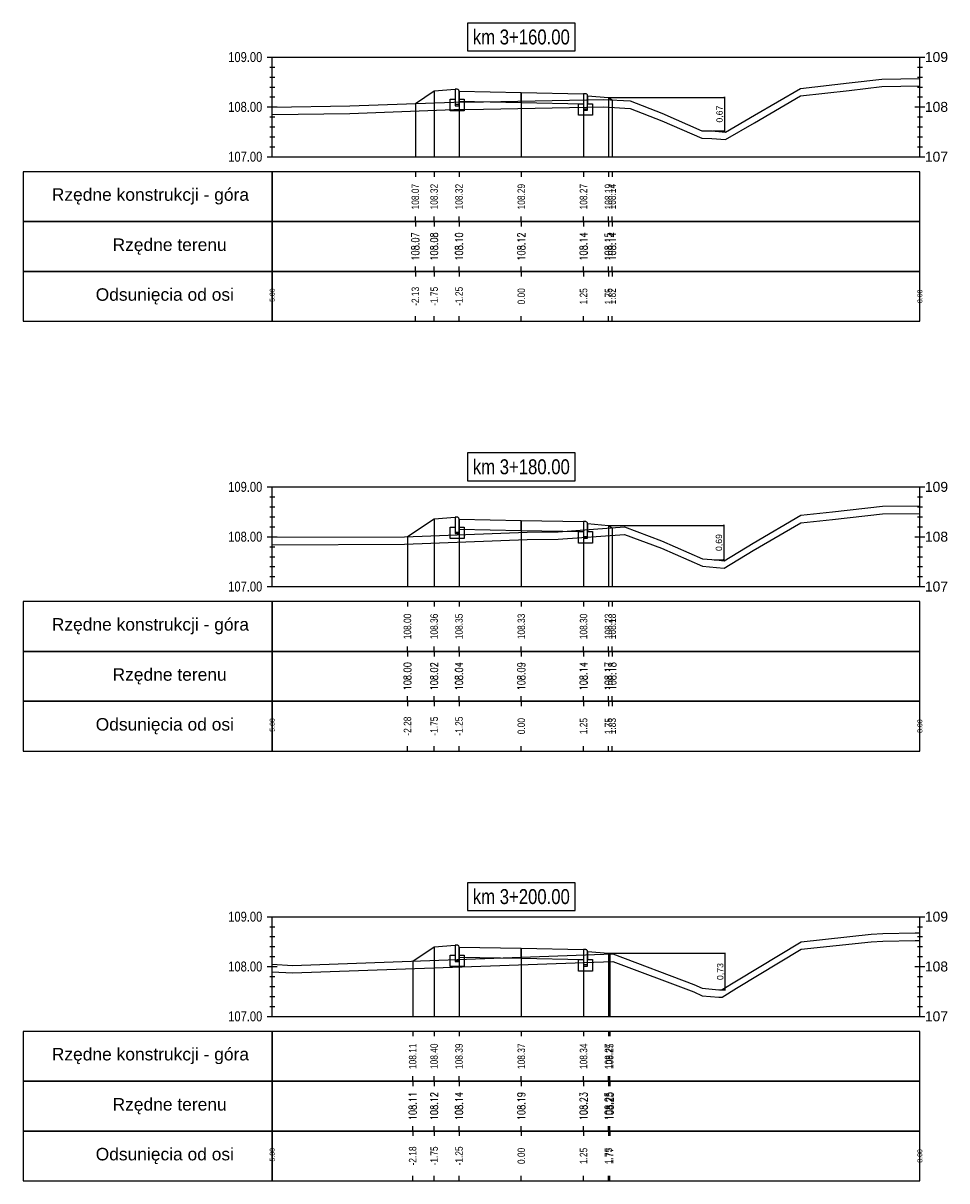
# Model space of a CAD drawing. Extents: x 7537626 to 7538805, y 5722894 to 5725486.
# Tile 61 of 90: x 7538498 to 7538517, y 5725387 to 5725410. Entities that reach past the tile are written whole.
import ezdxf

# ---------------------------------------------------------------- set-up
doc = ezdxf.new("R2010")
doc.units = 0
doc.header["$PDMODE"] = 35
doc.header["$PDSIZE"] = 0.3
for name, color, linetype in [('C-DROGI-PROFILE', 7, 'Continuous'), ('C-DROGI-PROFILE-ETYKIETY', 7, 'Continuous'), ('C-DROGI-PRZEKROJE-ETYKIETY', 7, 'Continuous'), ('C-POPRZECZKA-przekrój', 2, 'Continuous'), ('C-POPRZECZKA-widok', 1, 'Continuous')]:
    doc.layers.add(name, color=color, linetype=linetype)
for name, color, linetype, true_color in [('C-humus', 7, 'Continuous', 0x003df5), ('C-Teren', 7, 'Continuous', 0x005716), ('poprzeczki', 7, 'Continuous', 0x0000d6)]:
    doc.layers.add(name, color=color, linetype=linetype, true_color=true_color)
doc.styles.add('2mm08', font='arial.ttf', dxfattribs={"width": 0.8})
doc.styles.add('opis_50', font='arial.ttf', dxfattribs={"height": 0.125})
doc.styles.get("Standard").update_dxf_attribs({"font": 'arial.ttf'})
doc.dimstyles.new('OPIS_50', dxfattribs={"dimscale": 0.5, "dimtxt": 0.125, "dimasz": 0.25, "dimexe": 0.1, "dimexo": 0.15, "dimgap": 0.1, "dimtad": 1, "dimzin": 0, "dimtxsty": 'opis_50', "dimblk": 'ARCHTICK', "dimcen": 0.15, "dimdle": 0.1, "dimaunit": 2, "dimadec": 4, "dimazin": 0, "dimtfac": 1, "dimtmove": 0, "dimatfit": 3, "dimfxl": 1, "dimarcsym": 0})

# ---------------------------------------------------------------- blocks, each defined once
blk = doc.blocks.new('_ArchTick')
at = {"color": 0, "linetype": 'ByBlock', "const_width": 0.15}
blk.add_lwpolyline([(-0.5, -0.5), (0.5, 0.5)], dxfattribs=at)
blk = doc.blocks.new('*D155')
at = {"layer": 'Defpoints', "color": 0, "transparency": 16777216}
for p in [(7538510.068, 5725408.531), (7538512.141, 5725407.859), (7538512.393, 5725407.859)]:
    blk.add_point(p, dxfattribs=at)
at = {"layer": 'poprzeczki', "color": 0, "lineweight": -2, "transparency": 16777216}
for p, q in [((7538510.083, 5725408.531), (7538512.403, 5725408.531)), ((7538512.393, 5725408.541), (7538512.393, 5725407.849)), ((7538512.156, 5725407.859), (7538512.403, 5725407.859))]:
    blk.add_line(p, q, dxfattribs=at)
at = {"layer": 'poprzeczki', "color": 0, "lineweight": -2, "transparency": 16777216, "xscale": 0.025, "yscale": 0.025, "zscale": 0.025}
for p, rotation in [((7538512.393, 5725408.531), 90), ((7538512.393, 5725407.859), 270)]:
    blk.add_blockref('_ArchTick', p, dxfattribs=dict(at, rotation=rotation))
at = {"layer": 'poprzeczki', "color": 0, "transparency": 16777216, "insert": (7538512.308, 5725408.195), "char_height": 0.125, "attachment_point": 5, "rotation": 90, "style": 'opis_50'}
blk.add_mtext('0,67', dxfattribs=at)
blk = doc.blocks.new('*D156')
at = {"layer": 'Defpoints', "color": 0, "transparency": 16777216}
for p in [(7538510.068, 5725399.943), (7538512.177, 5725399.254), (7538512.38, 5725399.254)]:
    blk.add_point(p, dxfattribs=at)
at = {"layer": 'poprzeczki', "color": 0, "lineweight": -2, "transparency": 16777216}
for p, q in [((7538510.083, 5725399.943), (7538512.39, 5725399.943)), ((7538512.38, 5725399.953), (7538512.38, 5725399.244)), ((7538512.192, 5725399.254), (7538512.39, 5725399.254))]:
    blk.add_line(p, q, dxfattribs=at)
at = {"layer": 'poprzeczki', "color": 0, "lineweight": -2, "transparency": 16777216, "xscale": 0.025, "yscale": 0.025, "zscale": 0.025}
for p, rotation in [((7538512.38, 5725399.943), 90), ((7538512.38, 5725399.254), 270)]:
    blk.add_blockref('_ArchTick', p, dxfattribs=dict(at, rotation=rotation))
at = {"layer": 'poprzeczki', "color": 0, "transparency": 16777216, "insert": (7538512.295, 5725399.598), "char_height": 0.125, "attachment_point": 5, "rotation": 90, "style": 'opis_50'}
blk.add_mtext('0,69', dxfattribs=at)
blk = doc.blocks.new('*D157')
at = {"layer": 'Defpoints', "color": 0, "transparency": 16777216}
for p in [(7538510.068, 5725391.356), (7538512.282, 5725390.622), (7538512.406, 5725390.622)]:
    blk.add_point(p, dxfattribs=at)
at = {"layer": 'poprzeczki', "color": 0, "lineweight": -2, "transparency": 16777216}
for p, q in [((7538510.083, 5725391.356), (7538512.416, 5725391.356)), ((7538512.406, 5725391.366), (7538512.406, 5725390.612)), ((7538512.297, 5725390.622), (7538512.416, 5725390.622))]:
    blk.add_line(p, q, dxfattribs=at)
at = {"layer": 'poprzeczki', "color": 0, "lineweight": -2, "transparency": 16777216, "xscale": 0.025, "yscale": 0.025, "zscale": 0.025}
for p, rotation in [((7538512.406, 5725391.356), 90), ((7538512.406, 5725390.622), 270)]:
    blk.add_blockref('_ArchTick', p, dxfattribs=dict(at, rotation=rotation))
at = {"layer": 'poprzeczki', "color": 0, "transparency": 16777216, "insert": (7538512.321, 5725390.989), "char_height": 0.125, "attachment_point": 5, "rotation": 90, "style": 'opis_50'}
blk.add_mtext('0,73', dxfattribs=at)

msp = doc.modelspace()

# ---------------------------------------------------------------- linework, layer by layer
at = {"layer": 'C-DROGI-PROFILE', "color": 7, "linetype": 'Continuous', "lineweight": -3}
for p, q in [((7538506.191, 5725407.039), (7538506.191, 5725406.939)), ((7538506.568, 5725407.039), (7538506.568, 5725406.939)), ((7538507.068, 5725407.039), (7538507.068, 5725406.939)), ((7538508.318, 5725407.039), (7538508.318, 5725406.939)), ((7538509.568, 5725407.039), (7538509.568, 5725406.939)), ((7538510.068, 5725407.039), (7538510.068, 5725406.939)), ((7538510.143, 5725407.039), (7538510.143, 5725406.939)), ((7538506.191, 5725406.039), (7538506.191, 5725406.139)), ((7538506.568, 5725406.039), (7538506.568, 5725406.139)), ((7538507.068, 5725406.039), (7538507.068, 5725406.139)), ((7538508.318, 5725406.039), (7538508.318, 5725406.139)), ((7538509.568, 5725406.039), (7538509.568, 5725406.139)), ((7538510.068, 5725406.039), (7538510.068, 5725406.139)), ((7538510.143, 5725406.039), (7538510.143, 5725406.139)), ((7538506.191, 5725406.039), (7538506.191, 5725405.939)), ((7538506.568, 5725406.039), (7538506.568, 5725405.939)), ((7538507.068, 5725406.039), (7538507.068, 5725405.939)), ((7538508.318, 5725406.039), (7538508.318, 5725405.939)), ((7538509.568, 5725406.039), (7538509.568, 5725405.939)), ((7538510.068, 5725406.039), (7538510.068, 5725405.939)), ((7538510.143, 5725406.039), (7538510.143, 5725405.939)), ((7538506.191, 5725405.039), (7538506.191, 5725405.139)), ((7538506.568, 5725405.039), (7538506.568, 5725405.139)), ((7538507.068, 5725405.039), (7538507.068, 5725405.139)), ((7538508.318, 5725405.039), (7538508.318, 5725405.139)), ((7538509.568, 5725405.039), (7538509.568, 5725405.139)), ((7538510.068, 5725405.039), (7538510.068, 5725405.139)), ((7538510.143, 5725405.039), (7538510.143, 5725405.139)), ((7538506.191, 5725405.039), (7538506.191, 5725404.939)), ((7538506.568, 5725405.039), (7538506.568, 5725404.939)), ((7538507.068, 5725405.039), (7538507.068, 5725404.939)), ((7538508.318, 5725405.039), (7538508.318, 5725404.939)), ((7538509.568, 5725405.039), (7538509.568, 5725404.939)), ((7538510.068, 5725405.039), (7538510.068, 5725404.939)), ((7538510.143, 5725405.039), (7538510.143, 5725404.939)), ((7538506.191, 5725404.039), (7538506.191, 5725404.139)), ((7538506.568, 5725404.039), (7538506.568, 5725404.139)), ((7538507.068, 5725404.039), (7538507.068, 5725404.139)), ((7538508.318, 5725404.039), (7538508.318, 5725404.139)), ((7538509.568, 5725404.039), (7538509.568, 5725404.139)), ((7538510.068, 5725404.039), (7538510.068, 5725404.139)), ((7538510.143, 5725404.039), (7538510.143, 5725404.139)), ((7538506.033, 5725398.414), (7538506.033, 5725398.314)), ((7538506.568, 5725398.414), (7538506.568, 5725398.314)), ((7538507.068, 5725398.414), (7538507.068, 5725398.314)), ((7538508.318, 5725398.414), (7538508.318, 5725398.314)), ((7538509.568, 5725398.414), (7538509.568, 5725398.314)), ((7538510.068, 5725398.414), (7538510.068, 5725398.314)), ((7538510.144, 5725398.414), (7538510.144, 5725398.314)), ((7538506.033, 5725397.414), (7538506.033, 5725397.514)), ((7538506.568, 5725397.414), (7538506.568, 5725397.514)), ((7538507.068, 5725397.414), (7538507.068, 5725397.514)), ((7538508.318, 5725397.414), (7538508.318, 5725397.514)), ((7538509.568, 5725397.414), (7538509.568, 5725397.514)), ((7538510.068, 5725397.414), (7538510.068, 5725397.514)), ((7538510.144, 5725397.414), (7538510.144, 5725397.514)), ((7538506.033, 5725397.414), (7538506.033, 5725397.314)), ((7538506.568, 5725397.414), (7538506.568, 5725397.314)), ((7538507.068, 5725397.414), (7538507.068, 5725397.314)), ((7538508.318, 5725397.414), (7538508.318, 5725397.314)), ((7538509.568, 5725397.414), (7538509.568, 5725397.314)), ((7538510.068, 5725397.414), (7538510.068, 5725397.314)), ((7538510.144, 5725397.414), (7538510.144, 5725397.314)), ((7538506.033, 5725396.414), (7538506.033, 5725396.514)), ((7538506.033, 5725396.414), (7538506.033, 5725396.314)), ((7538506.568, 5725396.414), (7538506.568, 5725396.514)), ((7538506.568, 5725396.414), (7538506.568, 5725396.314)), ((7538507.068, 5725396.414), (7538507.068, 5725396.514)), ((7538507.068, 5725396.414), (7538507.068, 5725396.314)), ((7538508.318, 5725396.414), (7538508.318, 5725396.514)), ((7538508.318, 5725396.414), (7538508.318, 5725396.314)), ((7538509.568, 5725396.414), (7538509.568, 5725396.514)), ((7538509.568, 5725396.414), (7538509.568, 5725396.314)), ((7538510.068, 5725396.414), (7538510.068, 5725396.514)), ((7538510.068, 5725396.414), (7538510.068, 5725396.314)), ((7538510.144, 5725396.414), (7538510.144, 5725396.514)), ((7538510.144, 5725396.414), (7538510.144, 5725396.314)), ((7538506.033, 5725395.414), (7538506.033, 5725395.514)), ((7538506.568, 5725395.414), (7538506.568, 5725395.514)), ((7538507.068, 5725395.414), (7538507.068, 5725395.514)), ((7538508.318, 5725395.414), (7538508.318, 5725395.514)), ((7538509.568, 5725395.414), (7538509.568, 5725395.514)), ((7538510.068, 5725395.414), (7538510.068, 5725395.514)), ((7538510.144, 5725395.414), (7538510.144, 5725395.514)), ((7538506.137, 5725389.789), (7538506.137, 5725389.689)), ((7538506.568, 5725389.789), (7538506.568, 5725389.689)), ((7538507.068, 5725389.789), (7538507.068, 5725389.689)), ((7538508.318, 5725389.789), (7538508.318, 5725389.689)), ((7538509.568, 5725389.789), (7538509.568, 5725389.689)), ((7538510.068, 5725389.789), (7538510.068, 5725389.689)), ((7538510.093, 5725389.789), (7538510.093, 5725389.689)), ((7538506.137, 5725388.789), (7538506.137, 5725388.889)), ((7538506.568, 5725388.789), (7538506.568, 5725388.889)), ((7538507.068, 5725388.789), (7538507.068, 5725388.889)), ((7538508.318, 5725388.789), (7538508.318, 5725388.889)), ((7538509.568, 5725388.789), (7538509.568, 5725388.889)), ((7538510.068, 5725388.789), (7538510.068, 5725388.889)), ((7538510.093, 5725388.789), (7538510.093, 5725388.889)), ((7538506.137, 5725388.789), (7538506.137, 5725388.689)), ((7538506.568, 5725388.789), (7538506.568, 5725388.689)), ((7538507.068, 5725388.789), (7538507.068, 5725388.689)), ((7538508.318, 5725388.789), (7538508.318, 5725388.689)), ((7538509.568, 5725388.789), (7538509.568, 5725388.689)), ((7538510.068, 5725388.789), (7538510.068, 5725388.689)), ((7538510.093, 5725388.789), (7538510.093, 5725388.689)), ((7538506.137, 5725387.789), (7538506.137, 5725387.889)), ((7538506.137, 5725387.789), (7538506.137, 5725387.689)), ((7538506.568, 5725387.789), (7538506.568, 5725387.889)), ((7538506.568, 5725387.789), (7538506.568, 5725387.689)), ((7538507.068, 5725387.789), (7538507.068, 5725387.889)), ((7538507.068, 5725387.789), (7538507.068, 5725387.689)), ((7538508.318, 5725387.789), (7538508.318, 5725387.889)), ((7538508.318, 5725387.789), (7538508.318, 5725387.689)), ((7538509.568, 5725387.789), (7538509.568, 5725387.889)), ((7538509.568, 5725387.789), (7538509.568, 5725387.689)), ((7538510.068, 5725387.789), (7538510.068, 5725387.889)), ((7538510.068, 5725387.789), (7538510.068, 5725387.689)), ((7538510.093, 5725387.789), (7538510.093, 5725387.889)), ((7538510.093, 5725387.789), (7538510.093, 5725387.689)), ((7538506.137, 5725386.789), (7538506.137, 5725386.889)), ((7538506.568, 5725386.789), (7538506.568, 5725386.889)), ((7538507.068, 5725386.789), (7538507.068, 5725386.889)), ((7538508.318, 5725386.789), (7538508.318, 5725386.889)), ((7538509.568, 5725386.789), (7538509.568, 5725386.889)), ((7538510.068, 5725386.789), (7538510.068, 5725386.889)), ((7538510.093, 5725386.789), (7538510.093, 5725386.889))]:
    msp.add_line(p, q, dxfattribs=at)
at = {"layer": 'C-DROGI-PROFILE', "color": 1, "linetype": 'Continuous', "lineweight": -3}
for points in [[(7538503.318, 5725406.039), (7538503.318, 5725407.039), (7538498.318, 5725407.039), (7538498.318, 5725406.039)], [(7538503.318, 5725406.039), (7538516.318, 5725406.039), (7538516.318, 5725407.039), (7538503.318, 5725407.039)], [(7538503.318, 5725405.039), (7538503.318, 5725406.039), (7538498.318, 5725406.039), (7538498.318, 5725405.039)], [(7538503.318, 5725405.039), (7538516.318, 5725405.039), (7538516.318, 5725406.039), (7538503.318, 5725406.039)], [(7538503.318, 5725404.039), (7538503.318, 5725405.039), (7538498.318, 5725405.039), (7538498.318, 5725404.039)], [(7538503.318, 5725404.039), (7538516.318, 5725404.039), (7538516.318, 5725405.039), (7538503.318, 5725405.039)], [(7538503.318, 5725397.414), (7538503.318, 5725398.414), (7538498.318, 5725398.414), (7538498.318, 5725397.414)], [(7538503.318, 5725397.414), (7538516.318, 5725397.414), (7538516.318, 5725398.414), (7538503.318, 5725398.414)], [(7538503.318, 5725396.414), (7538503.318, 5725397.414), (7538498.318, 5725397.414), (7538498.318, 5725396.414)], [(7538503.318, 5725396.414), (7538516.318, 5725396.414), (7538516.318, 5725397.414), (7538503.318, 5725397.414)], [(7538503.318, 5725395.414), (7538503.318, 5725396.414), (7538498.318, 5725396.414), (7538498.318, 5725395.414)], [(7538503.318, 5725395.414), (7538516.318, 5725395.414), (7538516.318, 5725396.414), (7538503.318, 5725396.414)], [(7538503.318, 5725388.789), (7538503.318, 5725389.789), (7538498.318, 5725389.789), (7538498.318, 5725388.789)], [(7538503.318, 5725388.789), (7538516.318, 5725388.789), (7538516.318, 5725389.789), (7538503.318, 5725389.789)], [(7538503.318, 5725387.789), (7538503.318, 5725388.789), (7538498.318, 5725388.789), (7538498.318, 5725387.789)], [(7538503.318, 5725387.789), (7538516.318, 5725387.789), (7538516.318, 5725388.789), (7538503.318, 5725388.789)], [(7538503.318, 5725386.789), (7538503.318, 5725387.789), (7538498.318, 5725387.789), (7538498.318, 5725386.789)], [(7538503.318, 5725386.789), (7538516.318, 5725386.789), (7538516.318, 5725387.789), (7538503.318, 5725387.789)]]:
    msp.add_3dface(points, dxfattribs=at)
at = {"layer": 'C-DROGI-PRZEKROJE-ETYKIETY', "color": 1, "linetype": 'Continuous', "lineweight": -3}
for p, q in [((7538506.568, 5725408.661), (7538506.568, 5725407.339)), ((7538507.068, 5725408.654), (7538507.068, 5725407.339)), ((7538508.318, 5725408.629), (7538508.318, 5725407.339)), ((7538506.191, 5725408.409), (7538506.191, 5725407.339)), ((7538509.568, 5725408.604), (7538509.568, 5725407.339)), ((7538510.068, 5725408.531), (7538510.068, 5725407.339)), ((7538510.143, 5725408.481), (7538510.143, 5725407.339)), ((7538506.568, 5725400.073), (7538506.568, 5725398.714)), ((7538507.068, 5725400.067), (7538507.068, 5725398.714)), ((7538508.318, 5725400.042), (7538508.318, 5725398.714)), ((7538509.568, 5725400.017), (7538509.568, 5725398.714)), ((7538510.068, 5725399.943), (7538510.068, 5725398.714)), ((7538510.144, 5725399.893), (7538510.144, 5725398.714)), ((7538506.033, 5725399.717), (7538506.033, 5725398.714)), ((7538506.568, 5725391.486), (7538506.568, 5725390.089)), ((7538507.068, 5725391.48), (7538507.068, 5725390.089)), ((7538508.318, 5725391.455), (7538508.318, 5725390.089)), ((7538509.568, 5725391.43), (7538509.568, 5725390.089)), ((7538506.137, 5725391.199), (7538506.137, 5725390.089)), ((7538510.068, 5725391.356), (7538510.068, 5725390.089)), ((7538510.093, 5725391.34), (7538510.093, 5725390.089))]:
    msp.add_line(p, q, dxfattribs=at)
at = {"layer": 'C-humus'}
for p, q in [((7538513.92, 5725408.561), (7538514.898, 5725408.67)), ((7538514.898, 5725408.67), (7538515.553, 5725408.749)), ((7538515.553, 5725408.749), (7538516.318, 5725408.761)), ((7538512.998, 5725408.021), (7538513.92, 5725408.561)), ((7538503.318, 5725408.185), (7538504.877, 5725408.21)), ((7538504.877, 5725408.21), (7538506.96, 5725408.288)), ((7538506.96, 5725408.288), (7538507.56, 5725408.292)), ((7538507.56, 5725408.292), (7538509.973, 5725408.341)), ((7538509.973, 5725408.341), (7538510.5, 5725408.309)), ((7538510.5, 5725408.309), (7538511.139, 5725408.061)), ((7538511.139, 5725408.061), (7538511.941, 5725407.713)), ((7538512.415, 5725407.685), (7538512.998, 5725408.021)), ((7538511.941, 5725407.713), (7538512.141, 5725407.709)), ((7538512.141, 5725407.709), (7538512.415, 5725407.685)), ((7538513.929, 5725399.994), (7538514.564, 5725400.063)), ((7538514.564, 5725400.063), (7538515.569, 5725400.175)), ((7538515.569, 5725400.175), (7538516.318, 5725400.184)), ((7538512.974, 5725399.436), (7538513.929, 5725399.994)), ((7538503.318, 5725399.555), (7538505.974, 5725399.565)), ((7538505.974, 5725399.565), (7538508.435, 5725399.659)), ((7538508.435, 5725399.659), (7538509.057, 5725399.664)), ((7538509.057, 5725399.664), (7538510.389, 5725399.76)), ((7538510.389, 5725399.76), (7538511.13, 5725399.482)), ((7538511.13, 5725399.482), (7538511.956, 5725399.123)), ((7538512.387, 5725399.083), (7538512.974, 5725399.436)), ((7538511.956, 5725399.123), (7538512.237, 5725399.098)), ((7538512.237, 5725399.098), (7538512.387, 5725399.083)), ((7538512.635, 5725390.653), (7538513.937, 5725391.435)), ((7538513.937, 5725391.435), (7538515.343, 5725391.586)), ((7538515.343, 5725391.586), (7538515.576, 5725391.602)), ((7538515.576, 5725391.602), (7538516.223, 5725391.613)), ((7538516.223, 5725391.613), (7538516.318, 5725391.614)), ((7538503.725, 5725390.963), (7538510.155, 5725391.192)), ((7538510.155, 5725391.192), (7538511.784, 5725390.579)), ((7538503.318, 5725390.984), (7538503.725, 5725390.963)), ((7538511.784, 5725390.579), (7538511.949, 5725390.505)), ((7538511.949, 5725390.505), (7538512.282, 5725390.472)), ((7538512.349, 5725390.476), (7538512.635, 5725390.653)), ((7538512.282, 5725390.472), (7538512.349, 5725390.476))]:
    msp.add_line(p, q, dxfattribs=at)
at = {"layer": 'C-POPRZECZKA-przekrój', "color": 2, "linetype": 'Continuous', "lineweight": -3}
for p, q in [((7538506.191, 5725408.409), (7538506.568, 5725408.661)), ((7538506.568, 5725408.661), (7538506.988, 5725408.694)), ((7538507.028, 5725408.694), (7538506.988, 5725408.694)), ((7538506.988, 5725408.694), (7538506.988, 5725408.364)), ((7538507.033, 5725408.694), (7538507.028, 5725408.694)), ((7538507.042, 5725408.692), (7538507.033, 5725408.694)), ((7538507.05, 5725408.688), (7538507.042, 5725408.692)), ((7538507.056, 5725408.683), (7538507.05, 5725408.688)), ((7538507.061, 5725408.677), (7538507.056, 5725408.683)), ((7538507.065, 5725408.67), (7538507.061, 5725408.677)), ((7538507.067, 5725408.662), (7538507.065, 5725408.67)), ((7538507.068, 5725408.654), (7538507.067, 5725408.662)), ((7538507.068, 5725408.654), (7538508.318, 5725408.629)), ((7538507.068, 5725408.654), (7538507.069, 5725408.454)), ((7538507.068, 5725408.364), (7538507.068, 5725408.654)), ((7538507.068, 5725408.654), (7538507.068, 5725408.494)), ((7538508.318, 5725408.429), (7538508.318, 5725408.629)), ((7538508.318, 5725408.629), (7538509.568, 5725408.604)), ((7538506.888, 5725408.264), (7538506.888, 5725408.494)), ((7538506.888, 5725408.494), (7538506.988, 5725408.494)), ((7538506.988, 5725408.494), (7538506.988, 5725408.394)), ((7538506.988, 5725408.394), (7538507.068, 5725408.394)), ((7538507.068, 5725408.494), (7538507.168, 5725408.494)), ((7538507.069, 5725408.454), (7538508.318, 5725408.429)), ((7538507.168, 5725408.494), (7538507.168, 5725408.264)), ((7538508.318, 5725408.429), (7538509.567, 5725408.404)), ((7538509.468, 5725408.174), (7538509.468, 5725408.404)), ((7538509.468, 5725408.404), (7538509.568, 5725408.404)), ((7538509.568, 5725408.604), (7538509.567, 5725408.404)), ((7538509.608, 5725408.604), (7538509.568, 5725408.604)), ((7538509.568, 5725408.604), (7538509.568, 5725408.274)), ((7538509.568, 5725408.404), (7538509.568, 5725408.304)), ((7538509.613, 5725408.604), (7538509.608, 5725408.604)), ((7538509.622, 5725408.602), (7538509.613, 5725408.604)), ((7538509.63, 5725408.598), (7538509.622, 5725408.602)), ((7538509.636, 5725408.593), (7538509.63, 5725408.598)), ((7538509.641, 5725408.587), (7538509.636, 5725408.593)), ((7538509.645, 5725408.58), (7538509.641, 5725408.587)), ((7538509.647, 5725408.572), (7538509.645, 5725408.58)), ((7538509.648, 5725408.564), (7538509.647, 5725408.572)), ((7538509.648, 5725408.274), (7538509.648, 5725408.564)), ((7538509.648, 5725408.564), (7538509.648, 5725408.404)), ((7538509.648, 5725408.564), (7538510.068, 5725408.531)), ((7538509.648, 5725408.404), (7538509.748, 5725408.404)), ((7538509.748, 5725408.404), (7538509.748, 5725408.174)), ((7538510.068, 5725408.531), (7538510.143, 5725408.481)), ((7538507.168, 5725408.264), (7538506.888, 5725408.264)), ((7538506.988, 5725408.364), (7538507.068, 5725408.364)), ((7538509.748, 5725408.174), (7538509.468, 5725408.174)), ((7538509.568, 5725408.304), (7538509.648, 5725408.304)), ((7538509.568, 5725408.274), (7538509.648, 5725408.274)), ((7538506.033, 5725399.717), (7538506.568, 5725400.073)), ((7538506.568, 5725400.073), (7538506.988, 5725400.107)), ((7538507.028, 5725400.107), (7538506.988, 5725400.107)), ((7538506.988, 5725400.107), (7538506.988, 5725399.777)), ((7538507.033, 5725400.107), (7538507.028, 5725400.107)), ((7538507.042, 5725400.104), (7538507.033, 5725400.107)), ((7538507.05, 5725400.1), (7538507.042, 5725400.104)), ((7538507.056, 5725400.095), (7538507.05, 5725400.1)), ((7538507.061, 5725400.09), (7538507.056, 5725400.095)), ((7538507.065, 5725400.083), (7538507.061, 5725400.09)), ((7538507.067, 5725400.074), (7538507.065, 5725400.083)), ((7538507.068, 5725400.067), (7538507.067, 5725400.074)), ((7538507.068, 5725400.067), (7538508.318, 5725400.042)), ((7538507.068, 5725400.067), (7538507.069, 5725399.867)), ((7538507.068, 5725399.777), (7538507.068, 5725400.067)), ((7538507.068, 5725400.067), (7538507.068, 5725399.907)), ((7538508.318, 5725399.842), (7538508.318, 5725400.042)), ((7538508.318, 5725400.042), (7538509.568, 5725400.017)), ((7538509.568, 5725400.017), (7538509.567, 5725399.817)), ((7538509.608, 5725400.017), (7538509.568, 5725400.017)), ((7538509.568, 5725400.017), (7538509.568, 5725399.687)), ((7538509.613, 5725400.017), (7538509.608, 5725400.017)), ((7538509.622, 5725400.014), (7538509.613, 5725400.017)), ((7538509.63, 5725400.01), (7538509.622, 5725400.014)), ((7538506.888, 5725399.677), (7538506.888, 5725399.907)), ((7538506.888, 5725399.907), (7538506.988, 5725399.907)), ((7538506.988, 5725399.907), (7538506.988, 5725399.807)), ((7538506.988, 5725399.807), (7538507.068, 5725399.807)), ((7538507.068, 5725399.907), (7538507.168, 5725399.907)), ((7538507.069, 5725399.867), (7538508.318, 5725399.842)), ((7538507.168, 5725399.907), (7538507.168, 5725399.677)), ((7538508.318, 5725399.842), (7538509.567, 5725399.817)), ((7538509.468, 5725399.587), (7538509.468, 5725399.817)), ((7538509.468, 5725399.817), (7538509.568, 5725399.817)), ((7538509.568, 5725399.817), (7538509.568, 5725399.717)), ((7538509.636, 5725400.005), (7538509.63, 5725400.01)), ((7538509.641, 5725400), (7538509.636, 5725400.005)), ((7538509.645, 5725399.993), (7538509.641, 5725400)), ((7538509.647, 5725399.984), (7538509.645, 5725399.993)), ((7538509.648, 5725399.977), (7538509.647, 5725399.984)), ((7538509.648, 5725399.687), (7538509.648, 5725399.977)), ((7538509.648, 5725399.977), (7538509.648, 5725399.817)), ((7538509.648, 5725399.977), (7538510.068, 5725399.943)), ((7538509.648, 5725399.817), (7538509.748, 5725399.817)), ((7538509.748, 5725399.817), (7538509.748, 5725399.587)), ((7538510.068, 5725399.943), (7538510.144, 5725399.893)), ((7538507.168, 5725399.677), (7538506.888, 5725399.677)), ((7538506.988, 5725399.777), (7538507.068, 5725399.777)), ((7538509.748, 5725399.587), (7538509.468, 5725399.587)), ((7538509.568, 5725399.717), (7538509.648, 5725399.717)), ((7538509.568, 5725399.687), (7538509.648, 5725399.687)), ((7538506.137, 5725391.199), (7538506.568, 5725391.486)), ((7538506.568, 5725391.486), (7538506.988, 5725391.52)), ((7538507.028, 5725391.52), (7538506.988, 5725391.52)), ((7538506.988, 5725391.52), (7538506.988, 5725391.19)), ((7538507.033, 5725391.519), (7538507.028, 5725391.52)), ((7538507.042, 5725391.517), (7538507.033, 5725391.519)), ((7538507.05, 5725391.513), (7538507.042, 5725391.517)), ((7538507.056, 5725391.508), (7538507.05, 5725391.513)), ((7538507.061, 5725391.503), (7538507.056, 5725391.508)), ((7538507.065, 5725391.495), (7538507.061, 5725391.503)), ((7538507.067, 5725391.487), (7538507.065, 5725391.495)), ((7538507.068, 5725391.48), (7538507.067, 5725391.487)), ((7538507.068, 5725391.48), (7538508.318, 5725391.455)), ((7538507.068, 5725391.48), (7538507.069, 5725391.28)), ((7538507.068, 5725391.19), (7538507.068, 5725391.48)), ((7538507.068, 5725391.48), (7538507.068, 5725391.32)), ((7538508.318, 5725391.255), (7538508.318, 5725391.455)), ((7538508.318, 5725391.455), (7538509.568, 5725391.43)), ((7538509.568, 5725391.43), (7538509.567, 5725391.23)), ((7538509.608, 5725391.43), (7538509.568, 5725391.43)), ((7538509.568, 5725391.43), (7538509.568, 5725391.1)), ((7538509.613, 5725391.429), (7538509.608, 5725391.43)), ((7538509.622, 5725391.427), (7538509.613, 5725391.429)), ((7538509.63, 5725391.423), (7538509.622, 5725391.427)), ((7538509.636, 5725391.418), (7538509.63, 5725391.423)), ((7538509.641, 5725391.413), (7538509.636, 5725391.418)), ((7538506.888, 5725391.09), (7538506.888, 5725391.32)), ((7538506.888, 5725391.32), (7538506.988, 5725391.32)), ((7538506.988, 5725391.32), (7538506.988, 5725391.22)), ((7538506.988, 5725391.22), (7538507.068, 5725391.22)), ((7538506.988, 5725391.19), (7538507.068, 5725391.19)), ((7538507.068, 5725391.32), (7538507.168, 5725391.32)), ((7538507.069, 5725391.28), (7538508.318, 5725391.255)), ((7538507.168, 5725391.32), (7538507.168, 5725391.09)), ((7538508.318, 5725391.255), (7538509.567, 5725391.23)), ((7538509.468, 5725391), (7538509.468, 5725391.23)), ((7538509.468, 5725391.23), (7538509.568, 5725391.23)), ((7538509.568, 5725391.23), (7538509.568, 5725391.13)), ((7538509.645, 5725391.405), (7538509.641, 5725391.413)), ((7538509.647, 5725391.397), (7538509.645, 5725391.405)), ((7538509.648, 5725391.39), (7538509.647, 5725391.397)), ((7538509.648, 5725391.1), (7538509.648, 5725391.39)), ((7538509.648, 5725391.39), (7538509.648, 5725391.23)), ((7538509.648, 5725391.39), (7538510.068, 5725391.356)), ((7538509.648, 5725391.23), (7538509.748, 5725391.23)), ((7538509.748, 5725391.23), (7538509.748, 5725391)), ((7538510.068, 5725391.356), (7538510.093, 5725391.34)), ((7538507.168, 5725391.09), (7538506.888, 5725391.09)), ((7538509.748, 5725391), (7538509.468, 5725391)), ((7538509.568, 5725391.13), (7538509.648, 5725391.13)), ((7538509.568, 5725391.1), (7538509.648, 5725391.1))]:
    msp.add_line(p, q, dxfattribs=at)
at = {"layer": 'C-POPRZECZKA-widok', "color": 1, "linetype": 'Continuous', "lineweight": -3}
for p, q in [((7538503.218, 5725409.339), (7538516.418, 5725409.339)), ((7538503.318, 5725407.339), (7538503.318, 5725409.339)), ((7538516.318, 5725407.339), (7538516.318, 5725409.339)), ((7538503.268, 5725409.139), (7538503.368, 5725409.139)), ((7538516.268, 5725409.139), (7538516.368, 5725409.139)), ((7538503.268, 5725408.939), (7538503.368, 5725408.939)), ((7538516.268, 5725408.939), (7538516.368, 5725408.939)), ((7538503.268, 5725408.739), (7538503.368, 5725408.739)), ((7538516.268, 5725408.739), (7538516.368, 5725408.739)), ((7538503.268, 5725408.539), (7538503.368, 5725408.539)), ((7538516.268, 5725408.539), (7538516.368, 5725408.539)), ((7538503.218, 5725408.339), (7538503.418, 5725408.339)), ((7538503.268, 5725408.339), (7538503.368, 5725408.339)), ((7538516.218, 5725408.339), (7538516.418, 5725408.339)), ((7538516.268, 5725408.339), (7538516.368, 5725408.339)), ((7538503.268, 5725408.139), (7538503.368, 5725408.139)), ((7538503.268, 5725407.939), (7538503.368, 5725407.939)), ((7538516.268, 5725408.139), (7538516.368, 5725408.139)), ((7538516.268, 5725407.939), (7538516.368, 5725407.939)), ((7538503.268, 5725407.739), (7538503.368, 5725407.739)), ((7538516.268, 5725407.739), (7538516.368, 5725407.739)), ((7538503.268, 5725407.539), (7538503.368, 5725407.539)), ((7538516.268, 5725407.539), (7538516.368, 5725407.539)), ((7538503.218, 5725407.339), (7538516.418, 5725407.339)), ((7538503.218, 5725400.714), (7538516.418, 5725400.714)), ((7538503.318, 5725398.714), (7538503.318, 5725400.714)), ((7538516.318, 5725398.714), (7538516.318, 5725400.714)), ((7538503.268, 5725400.514), (7538503.368, 5725400.514)), ((7538516.268, 5725400.514), (7538516.368, 5725400.514)), ((7538503.268, 5725400.314), (7538503.368, 5725400.314)), ((7538516.268, 5725400.314), (7538516.368, 5725400.314)), ((7538503.268, 5725400.114), (7538503.368, 5725400.114)), ((7538516.268, 5725400.114), (7538516.368, 5725400.114)), ((7538503.268, 5725399.914), (7538503.368, 5725399.914)), ((7538516.268, 5725399.914), (7538516.368, 5725399.914)), ((7538503.218, 5725399.714), (7538503.418, 5725399.714)), ((7538503.268, 5725399.714), (7538503.368, 5725399.714)), ((7538516.218, 5725399.714), (7538516.418, 5725399.714)), ((7538516.268, 5725399.714), (7538516.368, 5725399.714)), ((7538503.268, 5725399.514), (7538503.368, 5725399.514)), ((7538503.268, 5725399.314), (7538503.368, 5725399.314)), ((7538516.268, 5725399.514), (7538516.368, 5725399.514)), ((7538516.268, 5725399.314), (7538516.368, 5725399.314)), ((7538503.268, 5725399.114), (7538503.368, 5725399.114)), ((7538516.268, 5725399.114), (7538516.368, 5725399.114)), ((7538503.268, 5725398.914), (7538503.368, 5725398.914)), ((7538516.268, 5725398.914), (7538516.368, 5725398.914)), ((7538503.218, 5725398.714), (7538516.418, 5725398.714)), ((7538503.218, 5725392.089), (7538516.418, 5725392.089)), ((7538503.268, 5725391.889), (7538503.368, 5725391.889)), ((7538503.318, 5725390.089), (7538503.318, 5725392.089)), ((7538516.268, 5725391.889), (7538516.368, 5725391.889)), ((7538516.318, 5725390.089), (7538516.318, 5725392.089)), ((7538503.268, 5725391.689), (7538503.368, 5725391.689)), ((7538516.268, 5725391.689), (7538516.368, 5725391.689)), ((7538503.268, 5725391.489), (7538503.368, 5725391.489)), ((7538516.268, 5725391.489), (7538516.368, 5725391.489)), ((7538503.268, 5725391.289), (7538503.368, 5725391.289)), ((7538516.268, 5725391.289), (7538516.368, 5725391.289)), ((7538503.218, 5725391.089), (7538503.418, 5725391.089)), ((7538503.268, 5725391.089), (7538503.368, 5725391.089)), ((7538516.218, 5725391.089), (7538516.418, 5725391.089)), ((7538516.268, 5725391.089), (7538516.368, 5725391.089)), ((7538503.268, 5725390.889), (7538503.368, 5725390.889)), ((7538516.268, 5725390.889), (7538516.368, 5725390.889)), ((7538503.268, 5725390.689), (7538503.368, 5725390.689)), ((7538503.268, 5725390.489), (7538503.368, 5725390.489)), ((7538516.268, 5725390.689), (7538516.368, 5725390.689)), ((7538516.268, 5725390.489), (7538516.368, 5725390.489)), ((7538503.268, 5725390.289), (7538503.368, 5725390.289)), ((7538516.268, 5725390.289), (7538516.368, 5725390.289)), ((7538503.218, 5725390.089), (7538516.418, 5725390.089))]:
    msp.add_line(p, q, dxfattribs=at)
at = {"layer": 'C-POPRZECZKA-widok', "color": 3, "linetype": 'Continuous', "lineweight": -3}
for points in [[(7538507.238, 5725409.464), (7538509.398, 5725409.464), (7538509.398, 5725410.021), (7538507.238, 5725410.021)], [(7538507.238, 5725400.839), (7538509.398, 5725400.839), (7538509.398, 5725401.396), (7538507.238, 5725401.396)], [(7538507.238, 5725392.214), (7538509.398, 5725392.214), (7538509.398, 5725392.771), (7538507.238, 5725392.771)]]:
    msp.add_3dface(points, dxfattribs=at)
at = {"layer": 'C-Teren'}
for p, q in [((7538514.898, 5725408.82), (7538515.553, 5725408.899)), ((7538515.553, 5725408.899), (7538516.318, 5725408.911)), ((7538512.998, 5725408.171), (7538513.92, 5725408.711)), ((7538513.92, 5725408.711), (7538514.898, 5725408.82)), ((7538504.877, 5725408.36), (7538506.96, 5725408.438)), ((7538506.96, 5725408.438), (7538507.56, 5725408.442)), ((7538507.56, 5725408.442), (7538509.973, 5725408.491)), ((7538509.973, 5725408.491), (7538510.5, 5725408.459)), ((7538510.5, 5725408.459), (7538511.139, 5725408.211)), ((7538503.318, 5725408.335), (7538504.877, 5725408.36)), ((7538511.139, 5725408.211), (7538511.941, 5725407.863)), ((7538512.415, 5725407.835), (7538512.998, 5725408.171)), ((7538511.941, 5725407.863), (7538512.141, 5725407.859)), ((7538512.141, 5725407.859), (7538512.415, 5725407.835)), ((7538514.564, 5725400.213), (7538515.569, 5725400.325)), ((7538515.569, 5725400.325), (7538516.318, 5725400.334)), ((7538512.974, 5725399.586), (7538513.929, 5725400.144)), ((7538513.929, 5725400.144), (7538514.564, 5725400.213)), ((7538505.974, 5725399.715), (7538508.435, 5725399.809)), ((7538508.435, 5725399.809), (7538509.057, 5725399.814)), ((7538509.057, 5725399.814), (7538510.389, 5725399.91)), ((7538510.389, 5725399.91), (7538511.13, 5725399.632)), ((7538503.318, 5725399.705), (7538505.974, 5725399.715)), ((7538511.13, 5725399.632), (7538511.956, 5725399.273)), ((7538512.387, 5725399.233), (7538512.974, 5725399.586)), ((7538511.956, 5725399.273), (7538512.237, 5725399.248)), ((7538512.237, 5725399.248), (7538512.387, 5725399.233)), ((7538513.937, 5725391.585), (7538515.343, 5725391.736)), ((7538515.343, 5725391.736), (7538515.576, 5725391.752)), ((7538515.576, 5725391.752), (7538516.223, 5725391.763)), ((7538516.223, 5725391.763), (7538516.318, 5725391.764)), ((7538512.635, 5725390.803), (7538513.937, 5725391.585)), ((7538503.725, 5725391.113), (7538510.155, 5725391.342)), ((7538510.155, 5725391.342), (7538511.784, 5725390.729)), ((7538503.318, 5725391.134), (7538503.725, 5725391.113)), ((7538511.784, 5725390.729), (7538511.949, 5725390.655)), ((7538512.349, 5725390.626), (7538512.635, 5725390.803)), ((7538511.949, 5725390.655), (7538512.282, 5725390.622)), ((7538512.282, 5725390.622), (7538512.349, 5725390.626))]:
    msp.add_line(p, q, dxfattribs=at)

# ---------------------------------------------------------------- texts
at = {"layer": 'C-DROGI-PROFILE', "color": 2}
for s, p in [('Rzędne konstrukcji - góra', (7538498.893, 5725406.456)), ('Rzędne terenu', (7538500.113, 5725405.45)), ('Odsunięcia od osi', (7538499.774, 5725404.45)), ('Rzędne konstrukcji - góra', (7538498.893, 5725397.831)), ('Rzędne terenu', (7538500.113, 5725396.825)), ('Odsunięcia od osi', (7538499.774, 5725395.825)), ('Rzędne konstrukcji - góra', (7538498.893, 5725389.206)), ('Rzędne terenu', (7538500.113, 5725388.2)), ('Odsunięcia od osi', (7538499.774, 5725387.2))]:
    msp.add_text(s, height=0.25, dxfattribs=at).set_placement(p)
at = {"layer": 'C-DROGI-PROFILE-ETYKIETY', "color": 1, "linetype": 'Continuous', "lineweight": -3, "char_height": 0.15, "attachment_point": 5, "rotation": 90, "style": '2mm08'}
for s, insert in [('108.07', (7538506.191, 5725406.539)), ('108.32', (7538506.568, 5725406.539)), ('108.32', (7538507.068, 5725406.539)), ('108.29', (7538508.318, 5725406.539)), ('108.27', (7538509.568, 5725406.539)), ('108.19', (7538510.068, 5725406.539)), ('108.14', (7538510.143, 5725406.539)), ('{\\Fsimplex.shx|c238;108.07}', (7538506.191, 5725405.539)), ('{\\Fsimplex.shx|c238;108.08}', (7538506.568, 5725405.539)), ('{\\Fsimplex.shx|c238;108.10}', (7538507.068, 5725405.539)), ('{\\Fsimplex.shx|c238;108.12}', (7538508.318, 5725405.539)), ('{\\Fsimplex.shx|c238;108.14}', (7538509.568, 5725405.539)), ('{\\Fsimplex.shx|c238;108.15}', (7538510.068, 5725405.539)), ('{\\Fsimplex.shx|c238;108.14}', (7538510.143, 5725405.539)), ('-2.13', (7538506.191, 5725404.539)), ('-1.75', (7538506.568, 5725404.539)), ('-1.25', (7538507.068, 5725404.539)), ('0.00', (7538508.318, 5725404.539)), ('1.25', (7538509.568, 5725404.539)), ('1.75', (7538510.068, 5725404.539)), ('1.82', (7538510.143, 5725404.539)), ('108.00', (7538506.033, 5725397.914)), ('108.36', (7538506.568, 5725397.914)), ('108.35', (7538507.068, 5725397.914)), ('108.33', (7538508.318, 5725397.914)), ('108.30', (7538509.568, 5725397.914)), ('108.23', (7538510.068, 5725397.914)), ('108.18', (7538510.144, 5725397.914)), ('{\\Fsimplex.shx|c238;108.00}', (7538506.033, 5725396.914)), ('{\\Fsimplex.shx|c238;108.02}', (7538506.568, 5725396.914)), ('{\\Fsimplex.shx|c238;108.04}', (7538507.068, 5725396.914)), ('{\\Fsimplex.shx|c238;108.09}', (7538508.318, 5725396.914)), ('{\\Fsimplex.shx|c238;108.14}', (7538509.568, 5725396.914)), ('{\\Fsimplex.shx|c238;108.17}', (7538510.068, 5725396.914)), ('{\\Fsimplex.shx|c238;108.18}', (7538510.144, 5725396.914)), ('-2.28', (7538506.033, 5725395.914)), ('-1.75', (7538506.568, 5725395.914)), ('-1.25', (7538507.068, 5725395.914)), ('0.00', (7538508.318, 5725395.914)), ('1.25', (7538509.568, 5725395.914)), ('1.75', (7538510.068, 5725395.914)), ('1.83', (7538510.144, 5725395.914)), ('108.11', (7538506.137, 5725389.289)), ('108.40', (7538506.568, 5725389.289)), ('108.39', (7538507.068, 5725389.289)), ('108.37', (7538508.318, 5725389.289)), ('108.34', (7538509.568, 5725389.289)), ('108.27', (7538510.068, 5725389.289)), ('108.25', (7538510.093, 5725389.289)), ('{\\Fsimplex.shx|c238;108.11}', (7538506.137, 5725388.289)), ('{\\Fsimplex.shx|c238;108.12}', (7538506.568, 5725388.289)), ('{\\Fsimplex.shx|c238;108.14}', (7538507.068, 5725388.289)), ('{\\Fsimplex.shx|c238;108.19}', (7538508.318, 5725388.289)), ('{\\Fsimplex.shx|c238;108.23}', (7538509.568, 5725388.289)), ('{\\Fsimplex.shx|c238;108.25}', (7538510.068, 5725388.289)), ('{\\Fsimplex.shx|c238;108.25}', (7538510.093, 5725388.289)), ('-2.18', (7538506.137, 5725387.289)), ('-1.75', (7538506.568, 5725387.289)), ('-1.25', (7538507.068, 5725387.289)), ('0.00', (7538508.318, 5725387.289)), ('1.25', (7538509.568, 5725387.289)), ('1.75', (7538510.068, 5725387.289)), ('1.77', (7538510.093, 5725387.289))]:
    msp.add_mtext(s, dxfattribs=dict(at, insert=insert))
at = {"layer": 'C-DROGI-PROFILE-ETYKIETY', "color": 7, "linetype": 'Continuous', "lineweight": -3, "char_height": 0.1, "attachment_point": 5, "rotation": 90, "style": '2mm08'}
for s, insert in [('-5.00', (7538503.318, 5725404.539)), ('8.00', (7538516.318, 5725404.539)), ('-5.00', (7538503.318, 5725395.914)), ('8.00', (7538516.318, 5725395.914)), ('-5.00', (7538503.318, 5725387.289)), ('8.00', (7538516.318, 5725387.289))]:
    msp.add_mtext(s, dxfattribs=dict(at, insert=insert))
at = {"layer": 'C-POPRZECZKA-widok', "color": 3, "linetype": 'Continuous', "lineweight": -3, "char_height": 0.3, "attachment_point": 8, "style": '2mm08'}
for s, insert in [('km 3+160.00', (7538508.318, 5725409.589)), ('km 3+180.00', (7538508.318, 5725400.964)), ('km 3+200.00', (7538508.318, 5725392.339))]:
    msp.add_mtext(s, dxfattribs=dict(at, insert=insert))
at = {"layer": 'C-POPRZECZKA-widok', "color": 1, "linetype": 'Continuous', "lineweight": -3, "char_height": 0.2, "attachment_point": 6, "style": '2mm08'}
for s, insert in [('109.00', (7538503.118, 5725409.339)), ('108.00', (7538503.118, 5725408.339)), ('107.00', (7538503.118, 5725407.339)), ('109.00', (7538503.118, 5725400.714)), ('108.00', (7538503.118, 5725399.714)), ('107.00', (7538503.118, 5725398.714)), ('109.00', (7538503.118, 5725392.089)), ('108.00', (7538503.118, 5725391.089)), ('107.00', (7538503.118, 5725390.089))]:
    msp.add_mtext(s, dxfattribs=dict(at, insert=insert))
at = {"layer": 'C-POPRZECZKA-widok', "color": 1, "linetype": 'Continuous', "lineweight": -3, "char_height": 0.2, "attachment_point": 4}
for s, insert in [('109', (7538516.418, 5725409.339)), ('108', (7538516.418, 5725408.339)), ('107', (7538516.418, 5725407.339)), ('109', (7538516.418, 5725400.714)), ('108', (7538516.418, 5725399.714)), ('107', (7538516.418, 5725398.714)), ('109', (7538516.418, 5725392.089)), ('108', (7538516.418, 5725391.089)), ('107', (7538516.418, 5725390.089))]:
    msp.add_mtext(s, dxfattribs=dict(at, insert=insert))

# ---------------------------------------------------------------- dimensions: what is measured, and where the dimension line sits
at = {"layer": 'poprzeczki'}
for base, p1, p2, picture, middle in [((7538512.393, 5725407.859), (7538510.068, 5725408.531), (7538512.141, 5725407.859), '*D155', (7538512.308, 5725408.195)), ((7538512.38, 5725399.254), (7538510.068, 5725399.943), (7538512.177, 5725399.254), '*D156', (7538512.295, 5725399.598)), ((7538512.406, 5725390.622), (7538510.068, 5725391.356), (7538512.282, 5725390.622), '*D157', (7538512.321, 5725390.989))]:
    dim = msp.add_linear_dim(base=base, p1=p1, p2=p2, angle=90, dimstyle='OPIS_50', override={"dimscale": 0.1}, dxfattribs=at)
    dim.commit()
    dim.dimension.update_dxf_attribs({"geometry": picture, "text_midpoint": middle})

doc.saveas('drawing.dxf')
